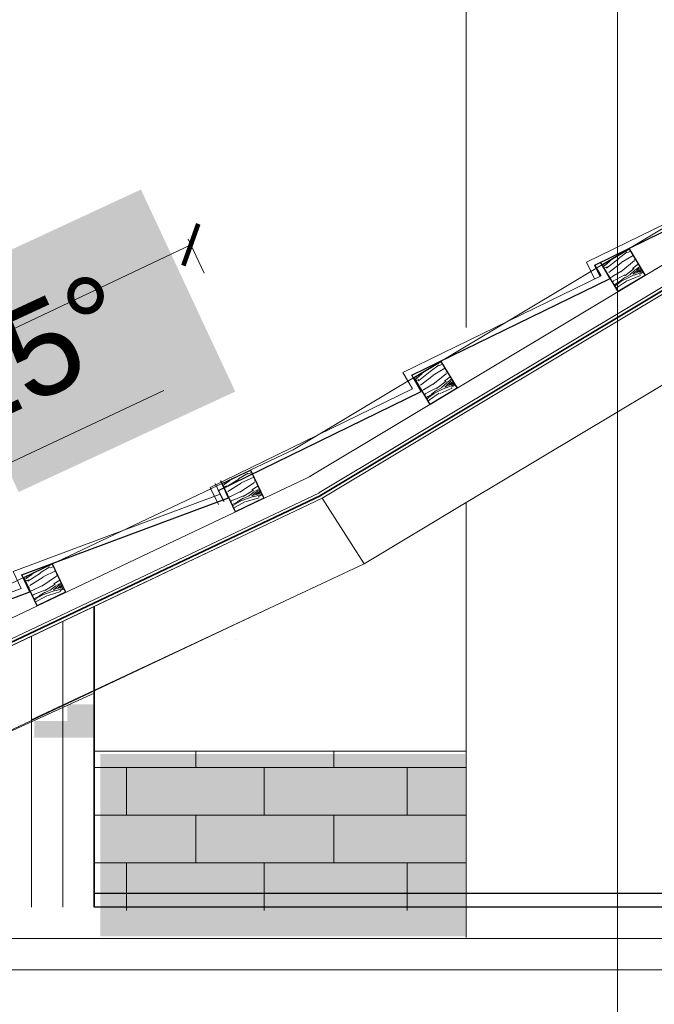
# Model space of a CAD drawing. Header units: millimetres. Extents: x -740 to 33545, y 5178 to 22494.
# Tile 173 of 250: x 8949 to 9050, y 13482 to 13639. Entities that reach past the tile are written whole.
import ezdxf
from ezdxf.lldxf.tags import DXFTag
from ezdxf.xclip import XClip

# ---------------------------------------------------------------- set-up
doc = ezdxf.new("R2010")
doc.units = ezdxf.units.MM
doc.header["$MEASUREMENT"] = 0
doc.header["$XCLIPFRAME"] = 0
doc.layers.get('Defpoints').update_dxf_attribs({"color": 252})
for name, color, linetype, lineweight in [('A_izolacja', 252, 'Continuous', 9), ('A_l.przerywana', 252, 'ICAD_ISO03W100', 9), ('A_linie widokowe', 252, 'Continuous', 18), ('A_Ĺ›ciany projektowane', 252, 'Continuous', 35), ('l. przekrojowa', 252, 'Continuous', 30), ('l.widokowa', 252, 'Continuous', 15), ('l.wypeĹ‚nien', 252, 'Continuous', 5), ('wymiarowanie', 252, 'Continuous', 9)]:
    doc.layers.add(name, color=color, linetype=linetype, lineweight=lineweight)
doc.styles.add('Arial$001', font='arial.ttf', dxfattribs={"height": 1.791991})
doc.styles.add('styl2', font='simplex.shx')
doc.linetypes.add('BATTING', pattern='A,0.00254,-2.54,[134,ltypeshp.shx,S=2.54,R=0,X=-2.54,Y=0],-5.08,[134,ltypeshp.shx,S=2.54,R=180,X=2.54,Y=0],-2.54', length=10.16254)
tags = doc.linetypes.add('ICAD_ISO03W100', pattern=[30, 12, -18]).pattern_tags.tags
tags[6:7] = [DXFTag(74, 4), DXFTag(75, 0), DXFTag(340, '0'), DXFTag(46, 1.0), DXFTag(50, 0.0), DXFTag(44, 0.0), DXFTag(45, 0.0)]
tags[4:5] = [DXFTag(74, 4), DXFTag(75, 0), DXFTag(340, '0'), DXFTag(46, 1.0), DXFTag(50, 0.0), DXFTag(44, 0.0), DXFTag(45, 0.0)]
doc.dimstyles.new('Skala 1-50', dxfattribs={"dimtxt": 12, "dimasz": 5, "dimexe": 1, "dimexo": 1, "dimgap": 1.5, "dimtad": 1, "dimdec": 1, "dimrnd": 0.5, "dimtxsty": 'styl2', "dimblk": 'ARCHTICK', "dimcen": 5, "dimadec": 0, "dimazin": 0, "dimtfac": 1, "dimtdec": 1, "dimtmove": 1, "dimatfit": 3, "dimldrblk": 'ARCHTICK', "dimfxl": 0, "dimlwd": -1, "dimlwe": -1, "dimarcsym": 0})

# ---------------------------------------------------------------- blocks, each defined once
blk = doc.blocks.new('MF2E40B30')
at = {"true_color": 0xffffff}
blk.add_hatch(color=7, dxfattribs=at).paths.add_polyline_path([(90.707, 235.14), (90.707, 232.162), (187.636, 232.162), (187.636, 235.14)])
blk = doc.blocks.new('MF2E3E4F0')
at = {"true_color": 0xffffff}
blk.add_hatch(color=7, dxfattribs=at).paths.add_polyline_path([(88.672, 236.067), (88.672, 232.162), (90.707, 232.162), (90.707, 236.067)])
blk = doc.blocks.new('_ArchTick')
at = {"color": 0, "linetype": 'ByBlock', "const_width": 0.15}
blk.add_lwpolyline([(-0.5, -0.5), (0.5, 0.5)], dxfattribs=at)
blk = doc.blocks.new('*D1730')
at = {"layer": 'Defpoints', "color": 0}
for p in [(8715.8, 13845.32), (9285.31, 13845.32), (8739.07, 13499.59)]:
    blk.add_point(p, dxfattribs=at)
at = {"layer": 'wymiarowanie', "color": 0}
for p, q in [((8720.8, 13845.32), (8714.8, 13845.32)), ((8715.8, 13499.59), (8715.8, 13845.32)), ((8720.8, 13499.59), (8714.8, 13499.59))]:
    blk.add_line(p, q, dxfattribs=at)
at = {"layer": 'wymiarowanie', "color": 0, "xscale": 5, "yscale": 5, "zscale": 5}
for p, rotation in [((8715.8, 13845.32), 90), ((8715.8, 13499.59), 270)]:
    blk.add_blockref('_ArchTick', p, dxfattribs=dict(at, rotation=rotation))
at = {"layer": 'wymiarowanie', "color": 0, "insert": (8707.45, 13672.46), "char_height": 12, "attachment_point": 5, "rotation": 90, "style": 'styl2'}
blk.add_mtext('345,5', dxfattribs=at)
blk = doc.blocks.new('*D2457')
at = {"layer": 'Defpoints', "color": 0}
for p in [(8976.51, 13602.84), (8989.04, 13576.43), (8913.22, 13540.47)]:
    blk.add_point(p, dxfattribs=at)
at = {"layer": 'wymiarowanie', "color": 0}
for p, q in [((8900.69, 13566.88), (8976.51, 13602.84)), ((8978.66, 13598.32), (8976.09, 13603.74)), ((8902.83, 13562.36), (8900.26, 13567.78))]:
    blk.add_line(p, q, dxfattribs=at)
at = {"layer": 'wymiarowanie', "color": 0, "xscale": 5, "yscale": 5, "zscale": 5}
for p, rotation in [((8976.51, 13602.84), 25.37444525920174), ((8900.69, 13566.88), 205.3744452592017)]:
    blk.add_blockref('_ArchTick', p, dxfattribs=dict(at, rotation=rotation))
at = {"layer": 'wymiarowanie', "color": 0, "insert": (8935.26, 13591.91), "char_height": 12, "attachment_point": 5, "rotation": 25.3744, "style": 'styl2'}
blk.add_mtext('84', dxfattribs=at)

msp = doc.modelspace()

# ---------------------------------------------------------------- hatches: boundary and pattern name
msp.add_hatch(color=256).paths.add_polyline_path([(8933.98, 13595.61), (8968.55, 13611.65), (8983.6, 13579.4), (8949.03, 13563.36)])
at = {"layer": 'l.wypeĹ‚nien'}
h = msp.add_hatch(dxfattribs=at)
h.set_pattern_fill('WOOD8', color=256, scale=10, angle=30.9423, style=0)
h.set_pattern_definition([(20.637496, (8317.1051, -2882.70875), (56.602861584, 22.27366581), [1.11803, -110.68536]), (30.942296, (8318.151, -2882.315), (3.43511, 13.718601), [1.1, -8.9]), (49.377196, (8319.095, -2881.749), (12.0119779, 18.8603351), [0.94868, -30.67409]), (203.817296, (8319.7125, -2881.029), (65.17972982, 27.41537904), [0.80623, -79.81635]), (205.747896, (8318.9749, -2881.3546), (90.91028372, 42.84064307), [1.10454, -109.34907]), (224.978496, (8317.98, -2881.8344), (-20.58883636, -24.00207817), [1.23693, -39.99412]), (40.404596, (8317.7913, -2882.2974), (37.74254931, 34.28557092), [0.60828, -60.21935]), (24.602096, (8318.2544, -2881.9031), (-73.756594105, -32.55709118), [0.90554, -89.64831]), (216.652896, (8319.0778, -2881.5261), (-72.04994424, -54.85257296), [1.00499, -99.49377]), (199.632396, (8318.2715, -2882.126), (39.44916255, 11.99015022), [0.5099, -50.48029]), (25.747896, (8316.3846, -2883.2573), (-90.91028372, -42.84064307), [1.10454, -109.34907]), (19.632396, (8317.3795, -2882.7775), (-39.44916255, -11.99015022), [1.0198, -49.97039]), (30.942296, (8318.34, -2882.435), (3.43511, 13.718601), [1.2, -8.8]), (51.498296, (8319.3692, -2881.8178), (32.600824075, 42.86241375), [0.8544, -84.58564]), (34.7563963, (8319.9011, -2881.14916), (114.934197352, 80.561340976), [1.50333, -148.82963]), (25.747896, (8321.1362, -2880.2921), (-90.91028372, -42.84064307), [1.10454, -109.34907]), (30.942296, (8322.131, -2879.812), (3.43511, 13.718601), [1.1, -8.9]), (36.136696, (8314.4977, -2884.3885), (80.626841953, 59.994272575), [1.10454, -109.34907]), (25.747896, (8315.3897, -2883.7371), (-90.91028372, -42.84064307), [1.10454, -109.34907]), (30.942296, (8314.395, -2884.217), (3.43511, 13.718601), [0.6, -9.4]), (36.136696, (8314.9095, -2883.9084), (80.626841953, 59.994272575), [1.10454, -109.34907]), (30.942296, (8315.802, -2883.257), (3.43511, 13.718601), [1, -9]), (41.247096, (8316.6592, -2882.7429), (-46.319423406, -39.427289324), [1.11803, -110.68536]), (36.136696, (8317.4998, -2882.00575), (80.626841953, 59.994272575), [1.10454, -109.34907]), (25.747896, (8318.39185, -2881.3544), (-90.91028372, -42.84064307), [1.10454, -109.34907]), (25.747896, (8319.3867, -2880.8746), (-90.91028372, -42.84064307), [1.10454, -109.34907]), (22.812196, (8320.3816, -2880.3947), (-56.60287446, -22.27362129), [1.41421, -69.29646]), (30.942296, (8321.685, -2879.846), (3.43511, 13.718601), [1.5, -8.5]), (18.413496, (8324.4272, -2885.1982), (48.02602469, 17.13187653), [0.92195, -91.27349]), (25.231696, (8325.3019, -2884.907), (-82.333448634, -37.69883899), [1.00499, -99.49377]), (39.072396, (8324.4272, -2885.1982), (46.31939021, 39.42732166), [0.70711, -70.00357]), (40.404596, (8324.9761, -2884.7525), (37.74254931, 34.28557092), [1.21655, -59.61107]), (30.942296, (8317.326, -2889.106), (3.43511, 13.718601), [1.2, -8.8]), (21.479996, (8318.3549, -2888.4887), (-48.02602105, -17.13189142), [0.60828, -60.21935]), (232.743696, (8318.9209, -2888.266), (20.5888245, 24.00209266), [0.53852, -53.31313]), (223.9368963, (8318.5949, -2888.6946), (66.908229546, 63.42940353), [1.33417, -132.08247]), (23.817296, (8325.3706, -2884.6326), (-65.17972982, -27.41537904), [0.80623, -79.81635]), (38.067296, (8325.3706, -2884.6326), (54.89625662, 44.56906099), [0.80623, -79.81635]), (30.942296, (8317.428, -2889.277), (3.43511, 13.718601), [0.8, -9.2]), (224.978496, (8318.1146, -2888.866), (-20.58883636, -24.00207817), [0.82462, -40.40644]), (27.5757963, (8319.16115, -2887.8888), (-142.371487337, -73.690973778), [1.70294, -168.59093]), (28.6516963, (8320.67063, -2887.10045), (-210.9862617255, -114.825071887), [2.502, -247.69792]), (34.1220963, (8322.86626, -2885.9008), (140.664851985, 95.986453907), [1.80278, -178.47479]), (40.404596, (8324.3587, -2884.8895), (37.74254931, 34.28557092), [1.82483, -59.0028]), (41.247096, (8317.7884, -2889.87765), (-46.319423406, -39.427289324), [1.11803, -110.68536]), (46.887696, (8318.629, -2889.1405), (-29.16567905, -29.14383716), [1.45602, -71.34508]), (30.942296, (8319.624, -2888.078), (3.43511, 13.718601), [1.3, -8.7]), (22.812196, (8320.7391, -2887.4092), (-56.60287446, -22.27362129), [1.41421, -69.29646]), (34.5185963, (8322.0427, -2886.86087), (123.511143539, 85.702961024), [1.60312, -158.70907]), (22.1960963, (8323.3636, -2885.9524), (65.17975129, 27.415322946), [1.31529, -130.21417]), (16.906096, (8324.5814, -2885.4555), (-30.87230726, -6.84840007), [1.23693, -39.99412]), (30.942296, (8325.765, -2885.096), (3.43511, 13.718601), [0.7, -9.3]), (205.747896, (8319.16115, -2887.8888), (90.91028372, 42.84064307), [2.20907, -108.24454]), (26.1786963, (8316.9657, -2888.50535), (-99.487122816, -47.982421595), [2.40832, -118.00763]), (30.942296, (8319.127, -2887.443), (3.43511, 13.718601), [2.3, -7.7]), (35.0278963, (8321.0997, -2886.2603), (106.357399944, 75.419513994), [2.80713, -137.54955]), (30.942296, (8323.398, -2884.649), (3.43511, 13.718601), [2.5, -7.5]), (38.067296, (8318.0455, -2890.3065), (54.89625662, 44.56906099), [2.41868, -78.2039]), (37.282496, (8319.9497, -2888.8152), (63.47308699, 49.71082968), [1.81108, -88.74277]), (28.4526963, (8321.3907, -2887.7181), (-193.832658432, -104.541388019), [2.30217, -227.91512]), (24.4224963, (8323.41479, -2886.62128), (-238.423480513, -107.954817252), [3.52278, -348.75552]), (33.9550963, (8314.70336, -2884.73153), (149.241636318, 101.128308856), [1.90263, -188.36035]), (22.812196, (8316.2815, -2883.6688), (-56.60287446, -22.27362129), [2.12132, -68.58936]), (28.5563963, (8318.23694, -2882.84637), (-202.409342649, -109.683439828), [2.40208, -237.80616]), (41.5619963, (8320.3468, -2881.6981), (-84.061866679, -73.712972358), [1.62788, -161.16032]), (30.942296, (8321.565, -2880.618), (3.43511, 13.718601), [2, -8]), (27.7624963, (8314.08636, -2883.7023), (-150.948250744, -78.832896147), [1.80278, -178.47479]), (36.9512963, (8315.6816, -2882.86257), (-80.626813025, -59.994302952), [1.9105, -189.13923]), (37.6520963, (8317.2084, -2881.7141), (-72.049995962, -54.8525173), [1.71172, -169.4607]), (25.231696, (8318.5636, -2880.6685), (-82.333448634, -37.69883899), [2.00998, -98.48878]), (18.8474963, (8320.3818, -2879.81165), (-87.475214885, -29.12193258), [1.43178, -141.74643]), (40.404596, (8321.7368, -2879.3491), (37.74254931, 34.28557092), [1.21655, -59.61107]), (34.7563963, (8315.0633, -2885.3319), (114.934197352, 80.561340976), [1.50333, -148.82963]), (18.1379963, (8316.2984, -2884.4749), (-126.924380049, -41.11204913), [2.2561, -223.35418]), (30.942296, (8318.442, -2883.773), (3.43511, 13.718601), [2.5, -7.5]), (36.3825963, (8320.5866, -2882.4871), (-89.203704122, -65.136000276), [2.1095, -208.84073]), (37.6520963, (8322.2849, -2881.2358), (-72.049995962, -54.8525173), [1.71172, -169.4607]), (30.942296, (8313.726, -2883.102), (3.43511, 13.718601), [1.7, -8.3]), (39.072396, (8315.1845, -2882.2278), (46.31939021, 39.42732166), [2.82843, -67.88225]), (28.5563963, (8317.38035, -2880.44507), (-202.409342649, -109.683439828), [2.40208, -237.80616]), (25.4147963, (8319.4902, -2879.29682), (190.3974003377, 90.8230770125), [3.11448, -308.33375]), (37.7850963, (8318.40542, -2890.90687), (-135.523009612, -104.563449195), [2.51794, -249.27563]), (30.942296, (8320.395, -2889.364), (3.43511, 13.718601), [2.8, -7.2]), (27.2900963, (8322.7969, -2887.92444), (-276.1659606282, -142.2405109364), [4.70956, -466.24691]), (30.942296, (8316.606, -2887.905), (3.43511, 13.718601), [2.4, -7.6]), (35.7058963, (8318.66426, -2886.67095), (89.203719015, 65.135987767), [2.40832, -118.00763]), (29.0946963, (8320.61987, -2885.2654), (-262.447391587, -145.6755583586), [3.10161, -307.05964]), (28.2159963, (8323.3301, -2883.7572), (-176.678841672, -94.258088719), [2.10238, -208.13558]), (25.747896, (8315.7831, -2886.5327), (-90.91028372, -42.84064307), [2.20907, -108.24454]), (30.942296, (8317.773, -2885.573), (3.43511, 13.718601), [3.2, -6.8]), (32.8514963, (8320.51747, -2883.92767), (243.586937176, 157.6876763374), [3.00167, -297.16495]), (34.5185963, (8323.0391, -2882.2994), (123.511143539, 85.702961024), [1.60312, -158.70907])])
h.paths.add_polyline_path([(9049.01, 13597.92), (9044.73, 13595.35), (9042.16, 13599.63), (9046.44, 13602.21)])
h = msp.add_hatch(dxfattribs=at)
h.set_pattern_fill('WOOD8', color=256, scale=10, angle=30.9423, style=0)
h.set_pattern_definition([(20.637496, (8287.0861, -2900.7049), (56.602861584, 22.27366581), [1.11803, -110.68536]), (30.942296, (8288.132, -2900.311), (3.43511, 13.718601), [1.1, -8.9]), (49.377196, (8289.076, -2899.7452), (12.0119779, 18.8603351), [0.94868, -30.67409]), (203.817296, (8289.6935, -2899.0251), (65.17972982, 27.41537904), [0.80623, -79.81635]), (205.747896, (8288.95595, -2899.3507), (90.91028372, 42.84064307), [1.10454, -109.34907]), (224.978496, (8287.961, -2899.8305), (-20.58883636, -24.00207817), [1.23693, -39.99412]), (40.404596, (8287.7723, -2900.2935), (37.74254931, 34.28557092), [0.60828, -60.21935]), (24.602096, (8288.2354, -2899.8992), (-73.756594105, -32.55709118), [0.90554, -89.64831]), (216.652896, (8289.0588, -2899.5223), (-72.04994424, -54.85257296), [1.00499, -99.49377]), (199.632396, (8288.2525, -2900.1222), (39.44916255, 11.99015022), [0.5099, -50.48029]), (25.747896, (8286.3656, -2901.2534), (-90.91028372, -42.84064307), [1.10454, -109.34907]), (19.632396, (8287.3605, -2900.7736), (-39.44916255, -11.99015022), [1.0198, -49.97039]), (30.942296, (8288.321, -2900.431), (3.43511, 13.718601), [1.2, -8.8]), (51.498296, (8289.3502, -2899.8139), (32.600824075, 42.86241375), [0.8544, -84.58564]), (34.7563963, (8289.8821, -2899.1453), (114.934197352, 80.561340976), [1.50333, -148.82963]), (25.747896, (8291.1172, -2898.2882), (-90.91028372, -42.84064307), [1.10454, -109.34907]), (30.942296, (8292.112, -2897.808), (3.43511, 13.718601), [1.1, -8.9]), (36.136696, (8284.4787, -2902.3846), (80.626841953, 59.994272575), [1.10454, -109.34907]), (25.747896, (8285.3707, -2901.7332), (-90.91028372, -42.84064307), [1.10454, -109.34907]), (30.942296, (8284.376, -2902.213), (3.43511, 13.718601), [0.6, -9.4]), (36.136696, (8284.8905, -2901.9045), (80.626841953, 59.994272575), [1.10454, -109.34907]), (30.942296, (8285.783, -2901.253), (3.43511, 13.718601), [1, -9]), (41.247096, (8286.6402, -2900.739), (-46.319423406, -39.427289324), [1.11803, -110.68536]), (36.136696, (8287.4808, -2900.0019), (80.626841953, 59.994272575), [1.10454, -109.34907]), (25.747896, (8288.37285, -2899.3505), (-90.91028372, -42.84064307), [1.10454, -109.34907]), (25.747896, (8289.3677, -2898.8707), (-90.91028372, -42.84064307), [1.10454, -109.34907]), (22.812196, (8290.3626, -2898.3909), (-56.60287446, -22.27362129), [1.41421, -69.29646]), (30.942296, (8291.666, -2897.843), (3.43511, 13.718601), [1.5, -8.5]), (18.413496, (8294.4082, -2903.1943), (48.02602469, 17.13187653), [0.92195, -91.27349]), (25.231696, (8295.2829, -2902.9031), (-82.333448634, -37.69883899), [1.00499, -99.49377]), (39.072396, (8294.4082, -2903.1943), (46.31939021, 39.42732166), [0.70711, -70.00357]), (40.404596, (8294.9571, -2902.7486), (37.74254931, 34.28557092), [1.21655, -59.61107]), (30.942296, (8287.307, -2907.102), (3.43511, 13.718601), [1.2, -8.8]), (21.479996, (8288.3359, -2906.4848), (-48.02602105, -17.13189142), [0.60828, -60.21935]), (232.743696, (8288.902, -2906.2621), (20.5888245, 24.00209266), [0.53852, -53.31313]), (223.9368963, (8288.5759, -2906.6907), (66.908229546, 63.42940353), [1.33417, -132.08247]), (23.817296, (8295.3516, -2902.6287), (-65.17972982, -27.41537904), [0.80623, -79.81635]), (38.067296, (8295.3516, -2902.6287), (54.89625662, 44.56906099), [0.80623, -79.81635]), (30.942296, (8287.409, -2907.273), (3.43511, 13.718601), [0.8, -9.2]), (224.978496, (8288.0956, -2906.862), (-20.58883636, -24.00207817), [0.82462, -40.40644]), (27.5757963, (8289.14215, -2905.8849), (-142.371487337, -73.690973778), [1.70294, -168.59093]), (28.6516963, (8290.65163, -2905.09656), (-210.9862617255, -114.825071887), [2.502, -247.69792]), (34.1220963, (8292.84726, -2903.8969), (140.664851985, 95.986453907), [1.80278, -178.47479]), (40.404596, (8294.3397, -2902.8856), (37.74254931, 34.28557092), [1.82483, -59.0028]), (41.247096, (8287.7694, -2907.8738), (-46.319423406, -39.427289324), [1.11803, -110.68536]), (46.887696, (8288.61, -2907.1366), (-29.16567905, -29.14383716), [1.45602, -71.34508]), (30.942296, (8289.605, -2906.074), (3.43511, 13.718601), [1.3, -8.7]), (22.812196, (8290.7201, -2905.4053), (-56.60287446, -22.27362129), [1.41421, -69.29646]), (34.5185963, (8292.0237, -2904.857), (123.511143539, 85.702961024), [1.60312, -158.70907]), (22.1960963, (8293.3446, -2903.9485), (65.17975129, 27.415322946), [1.31529, -130.21417]), (16.906096, (8294.5624, -2903.4516), (-30.87230726, -6.84840007), [1.23693, -39.99412]), (30.942296, (8295.746, -2903.092), (3.43511, 13.718601), [0.7, -9.3]), (205.747896, (8289.14215, -2905.8849), (90.91028372, 42.84064307), [2.20907, -108.24454]), (26.1786963, (8286.9467, -2906.5015), (-99.487122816, -47.982421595), [2.40832, -118.00763]), (30.942296, (8289.108, -2905.439), (3.43511, 13.718601), [2.3, -7.7]), (35.0278963, (8291.0807, -2904.2564), (106.357399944, 75.419513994), [2.80713, -137.54955]), (30.942296, (8293.379, -2902.645), (3.43511, 13.718601), [2.5, -7.5]), (38.067296, (8288.0265, -2908.3026), (54.89625662, 44.56906099), [2.41868, -78.2039]), (37.282496, (8289.9307, -2906.8113), (63.47308699, 49.71082968), [1.81108, -88.74277]), (28.4526963, (8291.3717, -2905.71422), (-193.832658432, -104.541388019), [2.30217, -227.91512]), (24.4224963, (8293.3958, -2904.6174), (-238.423480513, -107.954817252), [3.52278, -348.75552]), (33.9550963, (8284.68437, -2902.72764), (149.241636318, 101.128308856), [1.90263, -188.36035]), (22.812196, (8286.2626, -2901.665), (-56.60287446, -22.27362129), [2.12132, -68.58936]), (28.5563963, (8288.21795, -2900.8425), (-202.409342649, -109.683439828), [2.40208, -237.80616]), (41.5619963, (8290.3278, -2899.69423), (-84.061866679, -73.712972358), [1.62788, -161.16032]), (30.942296, (8291.546, -2898.614), (3.43511, 13.718601), [2, -8]), (27.7624963, (8284.06736, -2901.6984), (-150.948250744, -78.832896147), [1.80278, -178.47479]), (36.9512963, (8285.6626, -2900.8587), (-80.626813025, -59.994302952), [1.9105, -189.13923]), (37.6520963, (8287.1894, -2899.7102), (-72.049995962, -54.8525173), [1.71172, -169.4607]), (25.231696, (8288.5446, -2898.6646), (-82.333448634, -37.69883899), [2.00998, -98.48878]), (18.8474963, (8290.3628, -2897.80776), (-87.475214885, -29.12193258), [1.43178, -141.74643]), (40.404596, (8291.7178, -2897.3452), (37.74254931, 34.28557092), [1.21655, -59.61107]), (34.7563963, (8285.0443, -2903.328), (114.934197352, 80.561340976), [1.50333, -148.82963]), (18.1379963, (8286.2794, -2902.471), (-126.924380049, -41.11204913), [2.2561, -223.35418]), (30.942296, (8288.423, -2901.769), (3.43511, 13.718601), [2.5, -7.5]), (36.3825963, (8290.5676, -2900.4832), (-89.203704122, -65.136000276), [2.1095, -208.84073]), (37.6520963, (8292.2659, -2899.2319), (-72.049995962, -54.8525173), [1.71172, -169.4607]), (30.942296, (8283.707, -2901.098), (3.43511, 13.718601), [1.7, -8.3]), (39.072396, (8285.1655, -2900.224), (46.31939021, 39.42732166), [2.82843, -67.88225]), (28.5563963, (8287.36135, -2898.4412), (-202.409342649, -109.683439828), [2.40208, -237.80616]), (25.4147963, (8289.4712, -2897.29293), (190.3974003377, 90.8230770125), [3.11448, -308.33375]), (37.7850963, (8288.38643, -2908.90298), (-135.523009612, -104.563449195), [2.51794, -249.27563]), (30.942296, (8290.376, -2907.36), (3.43511, 13.718601), [2.8, -7.2]), (27.2900963, (8292.7779, -2905.92055), (-276.1659606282, -142.2405109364), [4.70956, -466.24691]), (30.942296, (8286.587, -2905.901), (3.43511, 13.718601), [2.4, -7.6]), (35.7058963, (8288.6453, -2904.6671), (89.203719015, 65.135987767), [2.40832, -118.00763]), (29.0946963, (8290.60087, -2903.2615), (-262.447391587, -145.6755583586), [3.10161, -307.05964]), (28.2159963, (8293.3111, -2901.75333), (-176.678841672, -94.258088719), [2.10238, -208.13558]), (25.747896, (8285.7641, -2904.5288), (-90.91028372, -42.84064307), [2.20907, -108.24454]), (30.942296, (8287.754, -2903.569), (3.43511, 13.718601), [3.2, -6.8]), (32.8514963, (8290.49847, -2901.92378), (243.586937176, 157.6876763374), [3.00167, -297.16495]), (34.5185963, (8293.0201, -2900.2955), (123.511143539, 85.702961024), [1.60312, -158.70907])])
h.paths.add_polyline_path([(9019, 13579.92), (9014.71, 13577.35), (9012.14, 13581.64), (9016.42, 13584.21)])
h = msp.add_hatch(dxfattribs=at)
h.set_pattern_fill('WOOD8', color=256, scale=10, angle=25.3751, style=0)
h.set_pattern_definition([(15.070302, (6660.8599, -2769.5221), (58.49670825, 16.677387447), [1.11803, -110.68536]), (25.3751, (6661.939, -2769.231), (4.7497905, 13.3206415), [1.1, -8.9]), (43.810002, (6662.9333, -2768.76), (13.7850173, 17.60605445), [0.94868, -30.67409]), (198.250102, (6663.618, -2768.1033), (67.5319336, 20.96277969), [0.80623, -79.81635]), (200.180702, (6662.8523, -2768.3558), (94.637571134, 33.81908507), [1.10454, -109.34907]), (219.411302, (6661.8155, -2768.7368), (-22.82023576, -21.8914773), [1.23693, -39.99412]), (34.837402, (6661.5827, -2769.1793), (40.89066948, 30.46233003), [0.60828, -60.21935]), (19.034902, (6662.082, -2768.8318), (-76.567154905, -25.248171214), [0.90554, -89.64831]), (211.085702, (6662.938, -2768.5365), (-77.031507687, -47.60405496), [1.00499, -99.49377]), (194.065202, (6662.0773, -2769.0554), (40.42628617, 8.10651064), [0.5099, -50.48029]), (20.180702, (6660.0896, -2769.9982), (-94.637571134, -33.81908507), [1.10454, -109.34907]), (14.065202, (6661.1263, -2769.6171), (-40.42628617, -8.10651064), [1.0198, -49.97039]), (25.3751, (6662.116, -2769.369), (4.7497905, 13.3206415), [1.2, -8.8]), (45.931102, (6663.1998, -2768.855), (36.60526283, 39.49753127), [0.8544, -84.58564]), (29.1892022, (6663.794, -2768.24115), (122.207566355, 69.03122559), [1.50333, -148.82963]), (20.180702, (6665.1064, -2767.508), (-94.637571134, -33.81908507), [1.10454, -109.34907]), (25.3751, (6666.143, -2767.127), (4.7497905, 13.3206415), [1.1, -8.9]), (30.569502, (6658.1018, -2770.941), (86.06676105, 51.889430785), [1.10454, -109.34907]), (20.180702, (6659.0528, -2770.3792), (-94.637571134, -33.81908507), [1.10454, -109.34907]), (25.3751, (6658.016, -2770.76), (4.7497905, 13.3206415), [0.6, -9.4]), (30.569502, (6658.5582, -2770.5031), (86.06676105, 51.889430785), [1.10454, -109.34907]), (25.3751, (6659.509, -2769.941), (4.7497905, 13.3206415), [1, -9]), (35.679902, (6660.4128, -2769.5128), (-49.92590116, -34.747726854), [1.11803, -110.68536]), (30.569502, (6661.3209, -2768.8607), (86.06676105, 51.889430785), [1.10454, -109.34907]), (20.180702, (6662.27195, -2768.299), (-94.637571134, -33.81908507), [1.10454, -109.34907]), (20.180702, (6663.3087, -2767.91795), (-94.637571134, -33.81908507), [1.10454, -109.34907]), (17.245002, (6664.3454, -2767.5369), (-58.49671675, -16.67734189), [1.41421, -69.29646]), (25.3751, (6665.696, -2767.118), (4.7497905, 13.3206415), [1.5, -8.5]), (12.846302, (6667.9059, -2772.7102), (49.46150672, 12.39191648), [0.92195, -91.27349]), (19.664502, (6668.8048, -2772.5052), (-85.602369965, -29.533599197), [1.00499, -99.49377]), (33.505202, (6667.9059, -2772.7102), (49.92587126, 34.74776226), [0.70711, -70.00357]), (34.837402, (6668.4955, -2772.3199), (40.89066948, 30.46233003), [1.21655, -59.61107]), (25.3751, (6660.459, -2775.91), (4.7497905, 13.3206415), [1.2, -8.8]), (15.912802, (6661.543, -2775.396), (-49.46150454, -12.39193165), [0.60828, -60.21935]), (227.176502, (6662.128, -2775.2293), (22.82022536, 21.89149288), [0.53852, -53.31313]), (218.369702, (6661.76195, -2775.6243), (72.746110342, 56.63924296), [1.33417, -132.08247]), (18.250102, (6668.8998, -2772.2388), (-67.5319336, -20.96277969), [0.80623, -79.81635]), (32.500102, (6668.8998, -2772.2388), (58.96109732, 39.03318065), [0.80623, -79.81635]), (25.3751, (6660.545, -2776.091), (4.7497905, 13.3206415), [0.8, -9.2]), (219.411302, (6661.2673, -2775.7482), (-22.82023576, -21.8914773), [0.82462, -40.40644]), (22.0086022, (6662.4037, -2774.8772), (-148.848922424, -59.531490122), [1.70294, -168.59093]), (23.0845022, (6663.98254, -2774.239), (-221.130592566, -93.815035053), [2.502, -247.69792]), (28.5549022, (6666.2842, -2773.258), (149.31328949, 81.887370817), [1.80278, -178.47479]), (34.837402, (6667.8677, -2772.3963), (40.89066948, 30.46233003), [1.82483, -59.0028]), (35.679902, (6660.8445, -2776.7235), (-49.92590116, -34.747726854), [1.11803, -110.68536]), (41.320502, (6661.7527, -2776.0714), (-31.85544013, -26.17691757), [1.45602, -71.34508]), (25.3751, (6662.846, -2775.11), (4.7497905, 13.3206415), [1.3, -8.7]), (17.245002, (6664.0208, -2774.5529), (-58.49671675, -16.67734189), [1.41421, -69.29646]), (28.9514022, (6665.3714, -2774.1337), (131.242860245, 73.31651752), [1.60312, -158.70907]), (16.628902, (6666.7742, -2773.35765), (67.531949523, 20.96272177), [1.31529, -130.21417]), (11.338902, (6668.0345, -2772.9813), (-31.39107013, -3.8210804), [1.23693, -39.99412]), (25.3751, (6669.247, -2772.738), (4.7497905, 13.3206415), [0.7, -9.3]), (200.180702, (6662.4037, -2774.8772), (94.637571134, 33.81908507), [2.20907, -108.24454]), (20.611502, (6660.1588, -2775.2779), (-103.672773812, -38.104545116), [2.40832, -118.00763]), (25.3751, (6662.413, -2774.43), (4.7497905, 13.3206415), [2.3, -7.7]), (29.460702, (6664.4911, -2773.4444), (113.172400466, 64.74571327), [2.80713, -137.54955]), (25.3751, (6666.935, -2772.064), (4.7497905, 13.3206415), [2.5, -7.5]), (32.500102, (6661.0588, -2777.1753), (58.96109732, 39.03318065), [2.41868, -78.2039]), (31.715302, (6663.0987, -2775.8757), (67.99629036, 43.318631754), [1.81108, -88.74277]), (22.8855022, (6664.6393, -2774.92362), (-203.06024945, -85.243981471), [2.30217, -227.91512]), (18.8553022, (6666.76024, -2774.02833), (-247.7718886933, -84.315418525), [3.52278, -348.75552]), (28.3879022, (6658.27324, -2771.30237), (158.348445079, 86.172912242), [1.90263, -188.36035]), (17.245002, (6659.9471, -2770.3978), (-58.49671675, -16.67734189), [2.12132, -68.58936]), (22.9892022, (6661.97304, -2769.7689), (-212.095324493, -89.52972854), [2.40208, -237.80616]), (35.9948022, (6664.18434, -2768.83076), (-90.816475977, -65.210178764), [1.62788, -161.16032]), (25.3751, (6665.501, -2767.874), (4.7497905, 13.3206415), [2, -8]), (22.1953022, (6657.759, -2770.21815), (-157.884063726, -63.817100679), [1.80278, -178.47479]), (31.3841022, (6659.4282, -2769.5371), (-86.066735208, -51.889463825), [1.9105, -189.13923]), (32.0849022, (6661.05916, -2768.5422), (-77.031553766, -47.603994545), [1.71172, -169.4607]), (19.664502, (6662.5094, -2767.633), (-85.602369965, -29.533599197), [2.00998, -98.48878]), (13.2803022, (6664.4022, -2766.9566), (-89.887811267, -20.49833071), [1.43178, -141.74643]), (34.837402, (6665.7957, -2766.6277), (40.89066948, 30.46233003), [1.21655, -59.61107]), (29.1892022, (6658.5732, -2771.93484), (122.207566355, 69.03122559), [1.50333, -148.82963]), (12.5708022, (6659.88565, -2771.20167), (-130.314096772, -28.604807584), [2.2561, -223.35418]), (25.3751, (6662.088, -2770.711), (4.7497905, 13.3206415), [2.5, -7.5]), (30.8154022, (6664.34647, -2769.6393), (-95.101981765, -56.17483801), [2.1095, -208.84073]), (32.0849022, (6666.15816, -2768.55864), (-77.031553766, -47.603994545), [1.71172, -169.4607]), (25.3751, (6657.459, -2769.586), (4.7497905, 13.3206415), [1.7, -8.3]), (33.505202, (6658.995, -2768.8572), (49.92587126, 34.74776226), [2.82843, -67.88225]), (22.9892022, (6661.35344, -2767.29583), (-212.095324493, -89.52972854), [2.40208, -237.80616]), (19.8476022, (6663.56475, -2766.35768), (198.310339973, 71.923643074), [3.11448, -308.33375]), (32.2179022, (6661.35875, -2777.80773), (-145.027781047, -90.922735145), [2.51794, -249.27563]), (25.3751, (6663.489, -2776.465), (4.7497905, 13.3206415), [2.8, -7.2]), (21.7229022, (6666.01885, -2775.2654), (-288.662501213, -114.7778774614), [4.70956, -466.24691]), (25.3751, (6659.859, -2774.645), (4.7497905, 13.3206415), [2.4, -7.6]), (30.138702, (6662.0273, -2773.6169), (95.101995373, 56.174824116), [2.40832, -118.00763]), (23.5275022, (6664.11004, -2772.4077), (-275.3418855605, -119.5276022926), [3.10161, -307.05964]), (22.6488022, (6666.9538, -2771.16956), (-184.989731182, -76.673331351), [2.10238, -208.13558]), (20.180702, (6659.1732, -2773.1998), (-94.637571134, -33.81908507), [2.20907, -108.24454]), (25.3751, (6661.247, -2772.438), (4.7497905, 13.3206415), [3.2, -6.8]), (27.2843022, (6664.1379, -2771.06634), (257.735725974, 133.312770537), [3.00167, -297.16495]), (28.9514022, (6666.8056, -2769.69036), (131.242860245, 73.31651752), [1.60312, -158.70907])])
h.paths.add_polyline_path([(8988.15, 13562.36), (8983.63, 13560.22), (8981.49, 13564.74), (8986.01, 13566.88)])
h = msp.add_hatch(dxfattribs=at)
h.set_pattern_fill('WOOD8', color=256, scale=10, angle=25.3751, style=0)
h.set_pattern_definition([(15.070302, (6629.2366, -2784.5211), (58.49670825, 16.677387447), [1.11803, -110.68536]), (25.3751, (6630.316, -2784.23), (4.7497905, 13.3206415), [1.1, -8.9]), (43.810002, (6631.31, -2783.759), (13.7850173, 17.60605445), [0.94868, -30.67409]), (198.250102, (6631.9947, -2783.1023), (67.5319336, 20.96277969), [0.80623, -79.81635]), (200.180702, (6631.229, -2783.3548), (94.637571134, 33.81908507), [1.10454, -109.34907]), (219.411302, (6630.1923, -2783.7358), (-22.82023576, -21.8914773), [1.23693, -39.99412]), (34.837402, (6629.9594, -2784.1783), (40.89066948, 30.46233003), [0.60828, -60.21935]), (19.034902, (6630.4587, -2783.8308), (-76.567154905, -25.248171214), [0.90554, -89.64831]), (211.085702, (6631.3147, -2783.5355), (-77.031507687, -47.60405496), [1.00499, -99.49377]), (194.065202, (6630.454, -2784.0544), (40.42628617, 8.10651064), [0.5099, -50.48029]), (20.180702, (6628.4663, -2784.9972), (-94.637571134, -33.81908507), [1.10454, -109.34907]), (14.065202, (6629.503, -2784.6161), (-40.42628617, -8.10651064), [1.0198, -49.97039]), (25.3751, (6630.492, -2784.368), (4.7497905, 13.3206415), [1.2, -8.8]), (45.931102, (6631.5765, -2783.854), (36.60526283, 39.49753127), [0.8544, -84.58564]), (29.1892022, (6632.17075, -2783.24013), (122.207566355, 69.03122559), [1.50333, -148.82963]), (20.180702, (6633.4832, -2782.507), (-94.637571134, -33.81908507), [1.10454, -109.34907]), (25.3751, (6634.52, -2782.126), (4.7497905, 13.3206415), [1.1, -8.9]), (30.569502, (6626.4786, -2785.93995), (86.06676105, 51.889430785), [1.10454, -109.34907]), (20.180702, (6627.4296, -2785.3782), (-94.637571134, -33.81908507), [1.10454, -109.34907]), (25.3751, (6626.393, -2785.759), (4.7497905, 13.3206415), [0.6, -9.4]), (30.569502, (6626.935, -2785.5021), (86.06676105, 51.889430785), [1.10454, -109.34907]), (25.3751, (6627.886, -2784.94), (4.7497905, 13.3206415), [1, -9]), (35.679902, (6628.7895, -2784.5118), (-49.92590116, -34.747726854), [1.11803, -110.68536]), (30.569502, (6629.6977, -2783.8597), (86.06676105, 51.889430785), [1.10454, -109.34907]), (20.180702, (6630.6487, -2783.298), (-94.637571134, -33.81908507), [1.10454, -109.34907]), (20.180702, (6631.6854, -2782.9169), (-94.637571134, -33.81908507), [1.10454, -109.34907]), (17.245002, (6632.7222, -2782.5359), (-58.49671675, -16.67734189), [1.41421, -69.29646]), (25.3751, (6634.073, -2782.117), (4.7497905, 13.3206415), [1.5, -8.5]), (12.846302, (6636.2826, -2787.7092), (49.46150672, 12.39191648), [0.92195, -91.27349]), (19.664502, (6637.1815, -2787.5042), (-85.602369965, -29.533599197), [1.00499, -99.49377]), (33.505202, (6636.2826, -2787.7092), (49.92587126, 34.74776226), [0.70711, -70.00357]), (34.837402, (6636.8722, -2787.3189), (40.89066948, 30.46233003), [1.21655, -59.61107]), (25.3751, (6628.836, -2790.909), (4.7497905, 13.3206415), [1.2, -8.8]), (15.912802, (6629.9198, -2790.395), (-49.46150454, -12.39193165), [0.60828, -60.21935]), (227.176502, (6630.5047, -2790.2283), (22.82022536, 21.89149288), [0.53852, -53.31313]), (218.369702, (6630.1387, -2790.6233), (72.746110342, 56.63924296), [1.33417, -132.08247]), (18.250102, (6637.2765, -2787.2378), (-67.5319336, -20.96277969), [0.80623, -79.81635]), (32.500102, (6637.2765, -2787.2378), (58.96109732, 39.03318065), [0.80623, -79.81635]), (25.3751, (6628.921, -2791.09), (4.7497905, 13.3206415), [0.8, -9.2]), (219.411302, (6629.644, -2790.7472), (-22.82023576, -21.8914773), [0.82462, -40.40644]), (22.0086022, (6630.78044, -2789.8762), (-148.848922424, -59.531490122), [1.70294, -168.59093]), (23.0845022, (6632.3593, -2789.238), (-221.130592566, -93.815035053), [2.502, -247.69792]), (28.5549022, (6634.66094, -2788.257), (149.31328949, 81.887370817), [1.80278, -178.47479]), (34.837402, (6636.2444, -2787.3953), (40.89066948, 30.46233003), [1.82483, -59.0028]), (35.679902, (6629.2212, -2791.7225), (-49.92590116, -34.747726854), [1.11803, -110.68536]), (41.320502, (6630.1294, -2791.0704), (-31.85544013, -26.17691757), [1.45602, -71.34508]), (25.3751, (6631.223, -2790.109), (4.7497905, 13.3206415), [1.3, -8.7]), (17.245002, (6632.3975, -2789.5519), (-58.49671675, -16.67734189), [1.41421, -69.29646]), (28.9514022, (6633.74813, -2789.13266), (131.242860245, 73.31651752), [1.60312, -158.70907]), (16.628902, (6635.1509, -2788.35664), (67.531949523, 20.96272177), [1.31529, -130.21417]), (11.338902, (6636.4112, -2787.9802), (-31.39107013, -3.8210804), [1.23693, -39.99412]), (25.3751, (6637.624, -2787.737), (4.7497905, 13.3206415), [0.7, -9.3]), (200.180702, (6630.7804, -2789.8762), (94.637571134, 33.81908507), [2.20907, -108.24454]), (20.611502, (6628.5356, -2790.27686), (-103.672773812, -38.104545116), [2.40832, -118.00763]), (25.3751, (6630.79, -2789.429), (4.7497905, 13.3206415), [2.3, -7.7]), (29.460702, (6632.8678, -2788.4434), (113.172400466, 64.74571327), [2.80713, -137.54955]), (25.3751, (6635.312, -2787.063), (4.7497905, 13.3206415), [2.5, -7.5]), (32.500102, (6629.4355, -2792.1743), (58.96109732, 39.03318065), [2.41868, -78.2039]), (31.715302, (6631.4754, -2790.8747), (67.99629036, 43.318631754), [1.81108, -88.74277]), (22.8855022, (6633.01603, -2789.9226), (-203.06024945, -85.243981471), [2.30217, -227.91512]), (18.8553022, (6635.13698, -2789.02732), (-247.7718886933, -84.315418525), [3.52278, -348.75552]), (28.3879022, (6626.65, -2786.30136), (158.348445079, 86.172912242), [1.90263, -188.36035]), (17.245002, (6628.3238, -2785.3968), (-58.49671675, -16.67734189), [2.12132, -68.58936]), (22.9892022, (6630.34978, -2784.7679), (-212.095324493, -89.52972854), [2.40208, -237.80616]), (35.9948022, (6632.5611, -2783.82975), (-90.816475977, -65.210178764), [1.62788, -161.16032]), (25.3751, (6633.878, -2782.873), (4.7497905, 13.3206415), [2, -8]), (22.1953022, (6626.13573, -2785.21714), (-157.884063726, -63.817100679), [1.80278, -178.47479]), (31.3841022, (6627.80493, -2784.5361), (-86.066735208, -51.889463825), [1.9105, -189.13923]), (32.0849022, (6629.4359, -2783.5412), (-77.031553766, -47.603994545), [1.71172, -169.4607]), (19.664502, (6630.8862, -2782.6319), (-85.602369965, -29.533599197), [2.00998, -98.48878]), (13.2803022, (6632.77894, -2781.9556), (-89.887811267, -20.49833071), [1.43178, -141.74643]), (34.837402, (6634.1724, -2781.6267), (40.89066948, 30.46233003), [1.21655, -59.61107]), (29.1892022, (6626.94996, -2786.9338), (122.207566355, 69.03122559), [1.50333, -148.82963]), (12.5708022, (6628.2624, -2786.20066), (-130.314096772, -28.604807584), [2.2561, -223.35418]), (25.3751, (6630.464, -2785.71), (4.7497905, 13.3206415), [2.5, -7.5]), (30.8154022, (6632.7232, -2784.63827), (-95.101981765, -56.17483801), [2.1095, -208.84073]), (32.0849022, (6634.5349, -2783.5576), (-77.031553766, -47.603994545), [1.71172, -169.4607]), (25.3751, (6625.836, -2784.585), (4.7497905, 13.3206415), [1.7, -8.3]), (33.505202, (6627.3717, -2783.8561), (49.92587126, 34.74776226), [2.82843, -67.88225]), (22.9892022, (6629.7302, -2782.2948), (-212.095324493, -89.52972854), [2.40208, -237.80616]), (19.8476022, (6631.9415, -2781.35667), (198.310339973, 71.923643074), [3.11448, -308.33375]), (32.2179022, (6629.7355, -2792.8067), (-145.027781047, -90.922735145), [2.51794, -249.27563]), (25.3751, (6631.866, -2791.464), (4.7497905, 13.3206415), [2.8, -7.2]), (21.7229022, (6634.3956, -2790.26438), (-288.662501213, -114.7778774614), [4.70956, -466.24691]), (25.3751, (6628.236, -2789.644), (4.7497905, 13.3206415), [2.4, -7.6]), (30.138702, (6630.40404, -2788.6159), (95.101995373, 56.174824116), [2.40832, -118.00763]), (23.5275022, (6632.4868, -2787.40668), (-275.3418855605, -119.5276022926), [3.10161, -307.05964]), (22.6488022, (6635.33056, -2786.16855), (-184.989731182, -76.673331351), [2.10238, -208.13558]), (20.180702, (6627.5499, -2788.1988), (-94.637571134, -33.81908507), [2.20907, -108.24454]), (25.3751, (6629.623, -2787.437), (4.7497905, 13.3206415), [3.2, -6.8]), (27.2843022, (6632.51465, -2786.06533), (257.735725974, 133.312770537), [3.00167, -297.16495]), (28.9514022, (6635.18236, -2784.68935), (131.242860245, 73.31651752), [1.60312, -158.70907])])
h.paths.add_polyline_path([(8956.53, 13547.36), (8952.01, 13545.22), (8949.87, 13549.74), (8954.39, 13551.88)])

# ---------------------------------------------------------------- linework, layer by layer
at = {"linetype": 'Continuous', "lineweight": 5}
for points in [[(8997.48, 13562.36), (9445.49, 13830.93), (9445.49, 13830.93)], [(9020.47, 13660.76), (9020.47, 13589.65), (9020.47, 13589.65)], [(9115.23, 13618.43), (9020.47, 13561.7), (9020.47, 13561.7)], [(8972.18, 13579.57), (8917.94, 13554.1), (8917.94, 13554.1)], [(9020.47, 13561.7), (9004.18, 13551.9)], [(9020.47, 13561.7), (9020.47, 13492.25), (9020.47, 13492.25)], [(8863.71, 13498.91), (8990.87, 13559.22), (8990.87, 13559.22)], [(9004.18, 13551.9), (8951.02, 13526.98), (8951.02, 13526.98)], [(8961.1, 13531.28), (8940.76, 13522.01), (8940.76, 13522.01)], [(9020.47, 13522.01), (8961.1, 13522.01), (8961.1, 13522.01)], [(8977.31, 13519.37), (8977.31, 13522.01), (8977.31, 13522.01)], [(8999.31, 13519.37), (8999.31, 13522.01), (8999.31, 13522.01)], [(8961.1, 13519.37), (9020.47, 13519.37), (9020.47, 13519.37)], [(8966.23, 13511.76), (8966.23, 13519.37), (8966.23, 13519.37)], [(8988.23, 13511.76), (8988.23, 13519.37), (8988.23, 13519.37)], [(9011.05, 13511.76), (9011.05, 13519.37), (9011.05, 13519.37)], [(8961.1, 13511.76), (9020.47, 13511.76), (9020.47, 13511.76)], [(8977.31, 13504.15), (8977.31, 13511.76), (8977.31, 13511.76)], [(8999.31, 13504.15), (8999.31, 13511.76), (8999.31, 13511.76)], [(8961.1, 13504.15), (9020.47, 13504.15), (9020.47, 13504.15)], [(8966.23, 13496.55), (8966.23, 13504.15), (8966.23, 13504.15)], [(8988.23, 13496.55), (8988.23, 13504.15), (8988.23, 13504.15)], [(9011.05, 13496.55), (9011.05, 13504.15), (9011.05, 13504.15)]]:
    msp.add_lwpolyline(points, dxfattribs=at)
for points in [[(9046.81, 13577.48), (9046.81, 13577.48)], [(8983.75, 13539.84), (8983.75, 13539.84)]]:
    msp.add_lwpolyline(points, close=True, dxfattribs=at)
at = {"layer": 'A_izolacja'}
msp.add_line((8855.96, 13496.34), (8997.05, 13563.26), dxfattribs=at)
at = {"layer": 'A_izolacja', "linetype": 'ICAD_ISO03W100', "lineweight": 35, "ltscale": 0.2}
msp.add_line((8855.96, 13495.79), (8997.26, 13562.81), dxfattribs=at)
at = {"layer": 'A_izolacja'}
for points in [[(8995.42, 13565.79), (9445.9, 13835.85)], [(8996.96, 13563.21), (9445.9, 13832.35)]]:
    msp.add_lwpolyline(points, dxfattribs=at)
at = {"layer": 'A_izolacja', "linetype": 'ICAD_ISO03W100', "lineweight": 35, "ltscale": 0.2}
msp.add_lwpolyline([(8997.22, 13562.79), (9445.9, 13831.77)], dxfattribs=at)
at = {"layer": 'A_izolacja', "lineweight": 35}
msp.add_lwpolyline([(8961.1, 13497.08), (8961.1, 13545.11)], dxfattribs=at)
at = {"layer": 'A_izolacja', "linetype": 'BATTING', "ltscale": 0.5}
for points in [[(8956.1, 13497.08), (8956.1, 13542.73)], [(9089.93, 13492.08), (8940.76, 13492.08)]]:
    msp.add_lwpolyline(points, dxfattribs=at)
at = {"layer": 'A_izolacja', "linetype": 'Continuous'}
for points in [[(8951.1, 13497.08), (8951.1, 13540.36)], [(9089.93, 13487.08), (8940.76, 13487.08)]]:
    msp.add_lwpolyline(points, dxfattribs=at)
at = {"layer": 'A_l.przerywana', "ltscale": 0.3}
msp.add_line((8856.82, 13505.61), (8993.18, 13570.28), dxfattribs=at)
msp.add_lwpolyline([(8992.85, 13570.08), (9441.94, 13839.3)], dxfattribs=at)
at = {"layer": 'A_linie widokowe', "linetype": 'Continuous'}
msp.add_lwpolyline([(8922.54, 13513.42), (8990.87, 13545.66), (8990.87, 13545.66)], dxfattribs=at)
at = {"layer": 'A_Ĺ›ciany projektowane', "linetype": 'Continuous', "lineweight": 30}
for points in [[(9089.93, 13499.28), (8961.1, 13499.28)], [(9089.93, 13497.08), (8961.1, 13497.08)]]:
    msp.add_lwpolyline(points, dxfattribs=at)
at = {"layer": 'l. przekrojowa'}
for points in [[(9042.16, 13599.63), (9046.44, 13602.21), (9049.01, 13597.92), (9044.73, 13595.35), (9042.16, 13599.63)], [(9012.14, 13581.64), (9016.42, 13584.21), (9019, 13579.92), (9014.71, 13577.35), (9012.14, 13581.64)], [(8981.49, 13564.74), (8986.01, 13566.88), (8988.15, 13562.36), (8983.63, 13560.22), (8981.49, 13564.74)], [(8949.87, 13549.74), (8954.39, 13551.88), (8956.53, 13547.36), (8952.01, 13545.22), (8949.87, 13549.74)]]:
    msp.add_lwpolyline(points, dxfattribs=at)
at = {"layer": 'l.widokowa'}
for p, q in [((8858.97, 13501.09), (8995.76, 13565.97)), ((8927.29, 13529.07), (8997.48, 13562.36)), ((8997.48, 13562.36), (9004.18, 13551.9))]:
    msp.add_line(p, q, dxfattribs=at)
at = {"layer": 'l.widokowa', "lineweight": 30}
for points in [[(9041.85, 13597.81), (9040.97, 13599.6), (9073.33, 13615.41), (9071.8, 13617.99), (9103.47, 13633.46), (9101.94, 13636.04)], [(8981.81, 13561.82), (8980.93, 13563.61), (9013.29, 13579.42), (9011.76, 13582), (9043.43, 13597.47), (9041.9, 13600.05)], [(8917.76, 13532.95), (8917.06, 13534.82), (8950.81, 13547.41), (8949.53, 13550.13), (8982.55, 13562.46), (8981.28, 13565.17)]]:
    msp.add_lwpolyline(points, dxfattribs=at)
at = {"layer": 'l.widokowa'}
for points in [[(9040.95, 13597.37), (9039.63, 13600.06), (9071.92, 13615.83), (9070.39, 13618.41), (9102.05, 13633.88), (9101.08, 13635.53)], [(8980.91, 13561.38), (8979.6, 13564.07), (9011.88, 13579.84), (9010.35, 13582.42), (9042.02, 13597.89), (9041.04, 13599.54)], [(8916.83, 13532.6), (8915.78, 13535.41), (8949.44, 13547.97), (8948.17, 13550.69), (8981.18, 13563.01), (8980.37, 13564.75)]]:
    msp.add_lwpolyline(points, dxfattribs=at)
at = {"layer": 'wymiarowanie'}
msp.add_line((9044.62, 13449.08), (9044.62, 13742.71), dxfattribs=at)

# ---------------------------------------------------------------- block references
ref = msp.add_blockref('MF2E40B30', (8054.52, 11171.88), dxfattribs=dict(xscale=9.994634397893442, yscale=9.994634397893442, zscale=9.994634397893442))
XClip(ref).set_block_clipping_path([(90.8063458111, 232.1783244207), (96.6306595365, 232.1783244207), (96.6306595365, 235.0904812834), (90.8063458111, 235.0904812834), (90.8063458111, 232.1783244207)])
at = {"layer": 'A_izolacja', "lineweight": 35}
ref = msp.add_blockref('MF2E3E4F0', (8054.52, 11171.88), dxfattribs=dict(at, xscale=9.994634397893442, yscale=9.994634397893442, zscale=9.994634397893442))
XClip(ref).set_block_clipping_path([(90.2768627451, 235.6199643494), (90.8063458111, 235.6199643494), (90.8063458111, 235.8847058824), (90.2768627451, 235.8847058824), (90.2768627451, 235.6199643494)])
ref = msp.add_blockref('MF2E3E4F0', (8054.52, 11171.88), dxfattribs=dict(at, xscale=9.994634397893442, yscale=9.994634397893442, zscale=9.994634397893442))
XClip(ref).set_block_clipping_path([(89.7473796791, 235.3552228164), (90.8063458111, 235.3552228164), (90.8063458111, 235.6199643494), (89.7473796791, 235.6199643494), (89.7473796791, 235.3552228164)])

# ---------------------------------------------------------------- texts
at = {"style": 'Arial$001'}
msp.add_text('25°', height=14.852, rotation=24.8992, dxfattribs=at).set_placement((8940.1, 13572.29))

# ---------------------------------------------------------------- dimensions: what is measured, and where the dimension line sits
at = {"layer": 'wymiarowanie'}
dim = msp.add_linear_dim(base=(8715.8, 13845.32), p1=(8739.07, 13499.59), p2=(9285.31, 13845.32), angle=90, dimstyle='Skala 1-50', dxfattribs=at)
dim.commit()
dim.dimension.update_dxf_attribs({"geometry": '*D1730', "text_midpoint": (8707.45, 13672.46)})
dim = msp.add_aligned_dim(p1=(8913.22, 13540.47), p2=(8989.04, 13576.43), distance=29.22, dimstyle='Skala 1-50', dxfattribs=at)
dim.commit()
dim.dimension.update_dxf_attribs({"geometry": '*D2457', "text_midpoint": (8935.26, 13591.91)})

doc.saveas('drawing.dxf')
